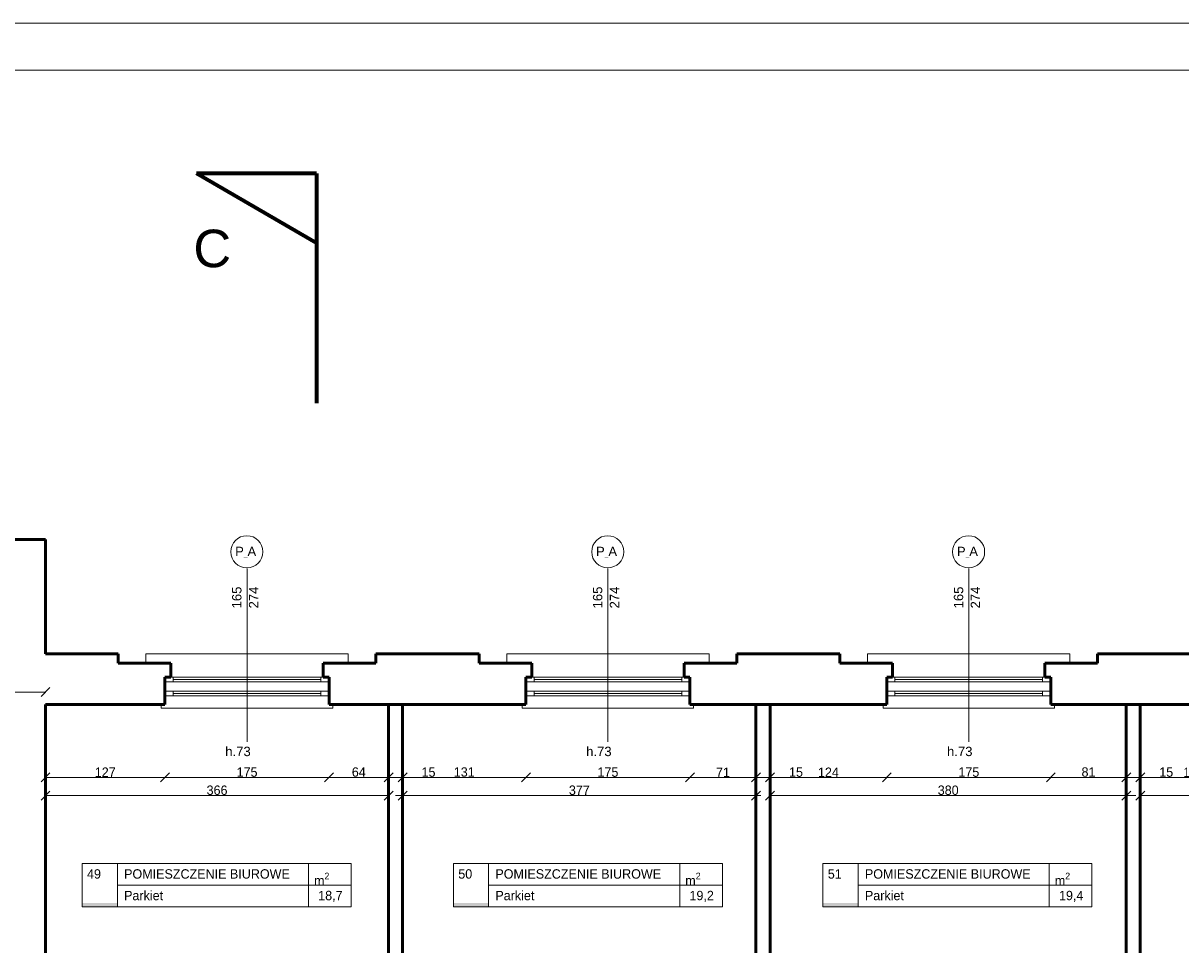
# Model space of a CAD drawing. Header units: inches. Extents: x -21887 to 84279, y -131485 to 67836.
# Tile 217 of 256: x 10942 to 23293, y 58006 to 67836. Entities that reach past the tile are written whole.
import ezdxf

# ---------------------------------------------------------------- set-up
doc = ezdxf.new("R2010")
doc.units = ezdxf.units.IN
doc.header["$MEASUREMENT"] = 0
doc.linetypes.add('Dashed copy', pattern=[200, 100, -100])
doc.layers.get('0').update_dxf_attribs({"lineweight": 13})
doc.layers.get('Defpoints').update_dxf_attribs({"lineweight": 13})
for name, color, linetype, lineweight in [('AI_MURY', 7, 'Continuous', 53), ('AI_WIDOK', 7, 'Continuous', 13), ('Dimensioning', 7, 'Continuous', 13), ('DRZWI', 7, 'Continuous', 13), ('dzialowki', 7, 'Continuous', 53), ('OPISY TABELKI', 7, 'Continuous', 13), ('PODCIAGI', 7, 'Continuous', 13), ('RAMKA', 7, 'Continuous', 13)]:
    doc.layers.add(name, color=color, linetype=linetype, lineweight=lineweight)
doc.styles.add('GENERATED_STYLE_33', font='txt')
doc.styles.add('GENERATED_STYLE_7', font='txt')
doc.styles.add('GENERATED_STYLE_8', font='txt')
doc.styles.add('GENERATED_STYLE_9', font='txt')
doc.styles.add('Style-Courier New', font='txt')
doc.dimstyles.new('Dimstyle_5', dxfattribs={"dimtxt": 100, "dimasz": 95, "dimexe": 0.18, "dimexo": 0, "dimgap": 0.09, "dimtad": 1, "dimtih": 1, "dimtoh": 1, "dimdec": 0, "dimlfac": 0.1, "dimzin": 0, "dimdsep": 46, "dimlunit": 5, "dimtxsty": 'GENERATED_STYLE_7', "dimblk": 'ARROWHEAD_6', "dimcen": 0.09, "dimclrd": 161, "dimclre": 161, "dimclrt": 7, "dimadec": 0, "dimazin": 0, "dimtfac": 1, "dimtdec": 0, "dimtmove": 0, "dimatfit": 3, "dimfxl": 0, "dimtolj": 1, "dimtzin": 0, "dimarcsym": 0})

# ---------------------------------------------------------------- blocks, each defined once
blk = doc.blocks.new('ARROWHEAD_6')
at = {"color": 0, "linetype": 'Continuous'}
for p, q in [((0, 0), (-1, 0)), ((-0.5, -0.5), (0.5, 0.5))]:
    blk.add_line(p, q, dxfattribs=at)
blk = doc.blocks.new('*U1079')
at = {"layer": 'Defpoints', "color": 0, "linetype": 'Continuous'}
for p in [(14841, 59598), (11181, 59181), (14841, 59283)]:
    blk.add_point(p, dxfattribs=at)
at = {"layer": 'Dimensioning', "color": 161, "linetype": 'Continuous', "lineweight": -2}
for p, q in [((11181, 59598), (11181, 59599)), ((11276, 59598), (14746, 59598)), ((14841, 59598), (14841, 59599))]:
    blk.add_line(p, q, dxfattribs=at)
at = {"layer": 'Dimensioning', "color": 161, "linetype": 'Continuous', "lineweight": -2, "xscale": 95, "yscale": 95, "zscale": 95, "rotation": 180}
blk.add_blockref('ARROWHEAD_6', (11181, 59598), dxfattribs=at)
at = {"layer": 'Dimensioning', "color": 161, "linetype": 'Continuous', "lineweight": -2, "xscale": 95, "yscale": 95, "zscale": 95}
blk.add_blockref('ARROWHEAD_6', (14841, 59598), dxfattribs=at)
at = {"layer": 'Dimensioning', "color": 7, "linetype": 'Continuous', "insert": (13011, 59655), "char_height": 100, "attachment_point": 5, "style": 'GENERATED_STYLE_7'}
blk.add_mtext('366', dxfattribs=at)
blk = doc.blocks.new('*D2041')
at = {"layer": 'Defpoints'}
for p in [(13011, 59598), (14841, 59598), (11181, 59181), (14841, 59283)]:
    blk.add_point(p, dxfattribs=at)
at = {"layer": 'Dimensioning', "color": 161, "linetype": 'Continuous'}
blk.add_blockref('*U1079', (0, 0), dxfattribs=at)
blk = doc.blocks.new('*U1080')
at = {"layer": 'Defpoints', "color": 0, "linetype": 'Continuous'}
for p in [(18761, 59598), (14991, 59399), (18761, 59337)]:
    blk.add_point(p, dxfattribs=at)
at = {"layer": 'Dimensioning', "color": 161, "linetype": 'Continuous', "lineweight": -2}
for p, q in [((14991, 59598), (14991, 59599)), ((15086, 59598), (18666, 59598)), ((18761, 59598), (18761, 59599))]:
    blk.add_line(p, q, dxfattribs=at)
at = {"layer": 'Dimensioning', "color": 161, "linetype": 'Continuous', "lineweight": -2, "xscale": 95, "yscale": 95, "zscale": 95, "rotation": 180}
blk.add_blockref('ARROWHEAD_6', (14991, 59598), dxfattribs=at)
at = {"layer": 'Dimensioning', "color": 161, "linetype": 'Continuous', "lineweight": -2, "xscale": 95, "yscale": 95, "zscale": 95}
blk.add_blockref('ARROWHEAD_6', (18761, 59598), dxfattribs=at)
at = {"layer": 'Dimensioning', "color": 7, "linetype": 'Continuous', "insert": (16876, 59655), "char_height": 100, "attachment_point": 5, "style": 'GENERATED_STYLE_7'}
blk.add_mtext('377', dxfattribs=at)
blk = doc.blocks.new('*D2042')
at = {"layer": 'Defpoints'}
for p in [(16876, 59598), (18761, 59598), (14991, 59399), (18761, 59337)]:
    blk.add_point(p, dxfattribs=at)
at = {"layer": 'Dimensioning', "color": 161, "linetype": 'Continuous'}
blk.add_blockref('*U1080', (0, 0), dxfattribs=at)
blk = doc.blocks.new('*U1081')
at = {"layer": 'Defpoints', "color": 0, "linetype": 'Continuous'}
for p in [(22711, 59598), (18911, 59462), (22711, 59410)]:
    blk.add_point(p, dxfattribs=at)
at = {"layer": 'Dimensioning', "color": 161, "linetype": 'Continuous', "lineweight": -2}
for p, q in [((18911, 59598), (18911, 59599)), ((19006, 59598), (22616, 59598)), ((22711, 59598), (22711, 59599))]:
    blk.add_line(p, q, dxfattribs=at)
at = {"layer": 'Dimensioning', "color": 161, "linetype": 'Continuous', "lineweight": -2, "xscale": 95, "yscale": 95, "zscale": 95, "rotation": 180}
blk.add_blockref('ARROWHEAD_6', (18911, 59598), dxfattribs=at)
at = {"layer": 'Dimensioning', "color": 161, "linetype": 'Continuous', "lineweight": -2, "xscale": 95, "yscale": 95, "zscale": 95}
blk.add_blockref('ARROWHEAD_6', (22711, 59598), dxfattribs=at)
at = {"layer": 'Dimensioning', "color": 7, "linetype": 'Continuous', "insert": (20811, 59655), "char_height": 100, "attachment_point": 5, "style": 'GENERATED_STYLE_7'}
blk.add_mtext('380', dxfattribs=at)
blk = doc.blocks.new('*D2043')
at = {"layer": 'Defpoints'}
for p in [(20811, 59598), (22711, 59598), (18911, 59462), (22711, 59410)]:
    blk.add_point(p, dxfattribs=at)
at = {"layer": 'Dimensioning', "color": 161, "linetype": 'Continuous'}
blk.add_blockref('*U1081', (0, 0), dxfattribs=at)
blk = doc.blocks.new('*U1082')
at = {"layer": 'Defpoints', "color": 0, "linetype": 'Continuous'}
for p in [(26631, 59598), (22861, 59431), (26631, 59400)]:
    blk.add_point(p, dxfattribs=at)
at = {"layer": 'Dimensioning', "color": 161, "linetype": 'Continuous', "lineweight": -2}
for p, q in [((22861, 59598), (22861, 59599)), ((22956, 59598), (26536, 59598)), ((26631, 59598), (26631, 59599))]:
    blk.add_line(p, q, dxfattribs=at)
at = {"layer": 'Dimensioning', "color": 161, "linetype": 'Continuous', "lineweight": -2, "xscale": 95, "yscale": 95, "zscale": 95, "rotation": 180}
blk.add_blockref('ARROWHEAD_6', (22861, 59598), dxfattribs=at)
at = {"layer": 'Dimensioning', "color": 161, "linetype": 'Continuous', "lineweight": -2, "xscale": 95, "yscale": 95, "zscale": 95}
blk.add_blockref('ARROWHEAD_6', (26631, 59598), dxfattribs=at)
at = {"layer": 'Dimensioning', "color": 7, "linetype": 'Continuous', "insert": (24746, 59655), "char_height": 100, "attachment_point": 5, "style": 'GENERATED_STYLE_7'}
blk.add_mtext('377', dxfattribs=at)
blk = doc.blocks.new('*D2044')
at = {"layer": 'Defpoints'}
for p in [(24746, 59598), (26631, 59598), (22861, 59431), (26631, 59400)]:
    blk.add_point(p, dxfattribs=at)
at = {"layer": 'Dimensioning', "color": 161, "linetype": 'Continuous'}
blk.add_blockref('*U1082', (0, 0), dxfattribs=at)
blk = doc.blocks.new('*U1364')
at = {"layer": 'Defpoints', "color": 0, "linetype": 'Continuous'}
for p in [(10341, 61481), (11181, 61111), (11181, 60702)]:
    blk.add_point(p, dxfattribs=at)
at = {"layer": 'Dimensioning', "color": 161, "linetype": 'Continuous', "lineweight": -2}
for p, q in [((10341, 60703), (10341, 60702)), ((10436, 60702), (11086, 60702)), ((11181, 60703), (11181, 60702))]:
    blk.add_line(p, q, dxfattribs=at)
at = {"layer": 'Dimensioning', "color": 161, "linetype": 'Continuous', "lineweight": -2, "xscale": 95, "yscale": 95, "zscale": 95, "rotation": 180}
blk.add_blockref('ARROWHEAD_6', (10341, 60702), dxfattribs=at)
at = {"layer": 'Dimensioning', "color": 161, "linetype": 'Continuous', "lineweight": -2, "xscale": 95, "yscale": 95, "zscale": 95}
blk.add_blockref('ARROWHEAD_6', (11181, 60702), dxfattribs=at)
at = {"layer": 'Dimensioning', "color": 7, "linetype": 'Continuous', "insert": (10761, 60759), "char_height": 100, "attachment_point": 5, "style": 'GENERATED_STYLE_7'}
blk.add_mtext('84', dxfattribs=at)
blk = doc.blocks.new('*D2544')
at = {"layer": 'Defpoints'}
for p in [(10341, 61481), (11181, 61111), (10761, 60702), (11181, 60702)]:
    blk.add_point(p, dxfattribs=at)
at = {"layer": 'Dimensioning', "color": 161, "linetype": 'Continuous'}
blk.add_blockref('*U1364', (0, 0), dxfattribs=at)
blk = doc.blocks.new('*U1689')
at = {"layer": 'Defpoints', "color": 0, "linetype": 'Continuous'}
for p in [(12456, 60746), (11181, 60242), (12456, 59792)]:
    blk.add_point(p, dxfattribs=at)
at = {"layer": 'Dimensioning', "color": 161, "linetype": 'Continuous', "lineweight": -2}
for p, q in [((11181, 59793), (11181, 59792)), ((11276, 59792), (12361, 59792)), ((12456, 59793), (12456, 59792))]:
    blk.add_line(p, q, dxfattribs=at)
at = {"layer": 'Dimensioning', "color": 161, "linetype": 'Continuous', "lineweight": -2, "xscale": 95, "yscale": 95, "zscale": 95, "rotation": 180}
blk.add_blockref('ARROWHEAD_6', (11181, 59792), dxfattribs=at)
at = {"layer": 'Dimensioning', "color": 161, "linetype": 'Continuous', "lineweight": -2, "xscale": 95, "yscale": 95, "zscale": 95}
blk.add_blockref('ARROWHEAD_6', (12456, 59792), dxfattribs=at)
at = {"layer": 'Dimensioning', "color": 7, "linetype": 'Continuous', "insert": (11818, 59848), "char_height": 100, "attachment_point": 5, "style": 'GENERATED_STYLE_7'}
blk.add_mtext('127', dxfattribs=at)
blk = doc.blocks.new('*D3367')
at = {"layer": 'Defpoints'}
for p in [(12456, 60746), (11181, 60242), (11818, 59792), (12456, 59792)]:
    blk.add_point(p, dxfattribs=at)
at = {"layer": 'Dimensioning', "color": 161, "linetype": 'Continuous'}
blk.add_blockref('*U1689', (0, 0), dxfattribs=at)
blk = doc.blocks.new('*U1690')
at = {"layer": 'Defpoints', "color": 0, "linetype": 'Continuous'}
for p in [(12456, 60746), (14206, 60736), (14206, 59792)]:
    blk.add_point(p, dxfattribs=at)
at = {"layer": 'Dimensioning', "color": 161, "linetype": 'Continuous', "lineweight": -2}
for p, q in [((12456, 59793), (12456, 59792)), ((12551, 59792), (14111, 59792)), ((14206, 59793), (14206, 59792))]:
    blk.add_line(p, q, dxfattribs=at)
at = {"layer": 'Dimensioning', "color": 161, "linetype": 'Continuous', "lineweight": -2, "xscale": 95, "yscale": 95, "zscale": 95, "rotation": 180}
blk.add_blockref('ARROWHEAD_6', (12456, 59792), dxfattribs=at)
at = {"layer": 'Dimensioning', "color": 161, "linetype": 'Continuous', "lineweight": -2, "xscale": 95, "yscale": 95, "zscale": 95}
blk.add_blockref('ARROWHEAD_6', (14206, 59792), dxfattribs=at)
at = {"layer": 'Dimensioning', "color": 7, "linetype": 'Continuous', "insert": (13331, 59848), "char_height": 100, "attachment_point": 5, "style": 'GENERATED_STYLE_7'}
blk.add_mtext('175', dxfattribs=at)
blk = doc.blocks.new('*D3368')
at = {"layer": 'Defpoints'}
for p in [(12456, 60746), (14206, 60736), (13331, 59792), (14206, 59792)]:
    blk.add_point(p, dxfattribs=at)
at = {"layer": 'Dimensioning', "color": 161, "linetype": 'Continuous'}
blk.add_blockref('*U1690', (0, 0), dxfattribs=at)
blk = doc.blocks.new('*U1691')
at = {"layer": 'Defpoints', "color": 0, "linetype": 'Continuous'}
for p in [(14206, 60736), (14841, 60571), (14841, 59792)]:
    blk.add_point(p, dxfattribs=at)
at = {"layer": 'Dimensioning', "color": 161, "linetype": 'Continuous', "lineweight": -2}
for p, q in [((14206, 59793), (14206, 59792)), ((14301, 59792), (14746, 59792)), ((14841, 59793), (14841, 59792))]:
    blk.add_line(p, q, dxfattribs=at)
at = {"layer": 'Dimensioning', "color": 161, "linetype": 'Continuous', "lineweight": -2, "xscale": 95, "yscale": 95, "zscale": 95, "rotation": 180}
blk.add_blockref('ARROWHEAD_6', (14206, 59792), dxfattribs=at)
at = {"layer": 'Dimensioning', "color": 161, "linetype": 'Continuous', "lineweight": -2, "xscale": 95, "yscale": 95, "zscale": 95}
blk.add_blockref('ARROWHEAD_6', (14841, 59792), dxfattribs=at)
at = {"layer": 'Dimensioning', "color": 7, "linetype": 'Continuous', "insert": (14523, 59849), "char_height": 100, "attachment_point": 5, "style": 'GENERATED_STYLE_7'}
blk.add_mtext('64', dxfattribs=at)
blk = doc.blocks.new('*D3369')
at = {"layer": 'Defpoints'}
for p in [(14206, 60736), (14841, 60571), (14523, 59792), (14841, 59792)]:
    blk.add_point(p, dxfattribs=at)
at = {"layer": 'Dimensioning', "color": 161, "linetype": 'Continuous'}
blk.add_blockref('*U1691', (0, 0), dxfattribs=at)
blk = doc.blocks.new('*U1692')
at = {"layer": 'Defpoints', "color": 0, "linetype": 'Continuous'}
for p in [(14841, 60571), (14991, 60571), (14991, 59792)]:
    blk.add_point(p, dxfattribs=at)
at = {"layer": 'Dimensioning', "color": 161, "linetype": 'Continuous', "lineweight": -2}
for p, q in [((14746, 59792), (14651, 59792)), ((14841, 59793), (14841, 59792)), ((14841, 59792), (14991, 59792)), ((14991, 59793), (14991, 59792)), ((15086, 59792), (15354, 59792))]:
    blk.add_line(p, q, dxfattribs=at)
at = {"layer": 'Dimensioning', "color": 161, "linetype": 'Continuous', "lineweight": -2, "xscale": 95, "yscale": 95, "zscale": 95}
blk.add_blockref('ARROWHEAD_6', (14841, 59792), dxfattribs=at)
at = {"layer": 'Dimensioning', "color": 161, "linetype": 'Continuous', "lineweight": -2, "xscale": 95, "yscale": 95, "zscale": 95, "rotation": 180}
blk.add_blockref('ARROWHEAD_6', (14991, 59792), dxfattribs=at)
at = {"layer": 'Dimensioning', "color": 7, "linetype": 'Continuous', "insert": (15267, 59848), "char_height": 100, "attachment_point": 5, "style": 'GENERATED_STYLE_7'}
blk.add_mtext('15', dxfattribs=at)
blk = doc.blocks.new('*D3370')
at = {"layer": 'Defpoints'}
for p in [(14841, 60571), (14991, 60571), (14991, 59792), (15267, 59792)]:
    blk.add_point(p, dxfattribs=at)
at = {"layer": 'Dimensioning', "color": 161, "linetype": 'Continuous'}
blk.add_blockref('*U1692', (0, 0), dxfattribs=at)
blk = doc.blocks.new('*U1693')
at = {"layer": 'Defpoints', "color": 0, "linetype": 'Continuous'}
for p in [(14991, 60571), (16306, 60595), (16306, 59792)]:
    blk.add_point(p, dxfattribs=at)
at = {"layer": 'Dimensioning', "color": 161, "linetype": 'Continuous', "lineweight": -2}
for p, q in [((14991, 59793), (14991, 59792)), ((15086, 59792), (16211, 59792)), ((16306, 59793), (16306, 59792))]:
    blk.add_line(p, q, dxfattribs=at)
at = {"layer": 'Dimensioning', "color": 161, "linetype": 'Continuous', "lineweight": -2, "xscale": 95, "yscale": 95, "zscale": 95, "rotation": 180}
blk.add_blockref('ARROWHEAD_6', (14991, 59792), dxfattribs=at)
at = {"layer": 'Dimensioning', "color": 161, "linetype": 'Continuous', "lineweight": -2, "xscale": 95, "yscale": 95, "zscale": 95}
blk.add_blockref('ARROWHEAD_6', (16306, 59792), dxfattribs=at)
at = {"layer": 'Dimensioning', "color": 7, "linetype": 'Continuous', "insert": (15648, 59849), "char_height": 100, "attachment_point": 5, "style": 'GENERATED_STYLE_7'}
blk.add_mtext('131', dxfattribs=at)
blk = doc.blocks.new('*D3371')
at = {"layer": 'Defpoints'}
for p in [(14991, 60571), (16306, 60595), (15648, 59792), (16306, 59792)]:
    blk.add_point(p, dxfattribs=at)
at = {"layer": 'Dimensioning', "color": 161, "linetype": 'Continuous'}
blk.add_blockref('*U1693', (0, 0), dxfattribs=at)
blk = doc.blocks.new('*U1694')
at = {"layer": 'Defpoints', "color": 0, "linetype": 'Continuous'}
for p in [(16306, 60595), (18056, 60610), (18056, 59792)]:
    blk.add_point(p, dxfattribs=at)
at = {"layer": 'Dimensioning', "color": 161, "linetype": 'Continuous', "lineweight": -2}
for p, q in [((16306, 59793), (16306, 59792)), ((16401, 59792), (17961, 59792)), ((18056, 59793), (18056, 59792))]:
    blk.add_line(p, q, dxfattribs=at)
at = {"layer": 'Dimensioning', "color": 161, "linetype": 'Continuous', "lineweight": -2, "xscale": 95, "yscale": 95, "zscale": 95, "rotation": 180}
blk.add_blockref('ARROWHEAD_6', (16306, 59792), dxfattribs=at)
at = {"layer": 'Dimensioning', "color": 161, "linetype": 'Continuous', "lineweight": -2, "xscale": 95, "yscale": 95, "zscale": 95}
blk.add_blockref('ARROWHEAD_6', (18056, 59792), dxfattribs=at)
at = {"layer": 'Dimensioning', "color": 7, "linetype": 'Continuous', "insert": (17181, 59848), "char_height": 100, "attachment_point": 5, "style": 'GENERATED_STYLE_7'}
blk.add_mtext('175', dxfattribs=at)
blk = doc.blocks.new('*D3372')
at = {"layer": 'Defpoints'}
for p in [(16306, 60595), (18056, 60610), (17181, 59792), (18056, 59792)]:
    blk.add_point(p, dxfattribs=at)
at = {"layer": 'Dimensioning', "color": 161, "linetype": 'Continuous'}
blk.add_blockref('*U1694', (0, 0), dxfattribs=at)
blk = doc.blocks.new('*U1695')
at = {"layer": 'Defpoints', "color": 0, "linetype": 'Continuous'}
for p in [(18056, 60610), (18761, 60571), (18761, 59792)]:
    blk.add_point(p, dxfattribs=at)
at = {"layer": 'Dimensioning', "color": 161, "linetype": 'Continuous', "lineweight": -2}
for p, q in [((18056, 59793), (18056, 59792)), ((18151, 59792), (18666, 59792)), ((18761, 59793), (18761, 59792))]:
    blk.add_line(p, q, dxfattribs=at)
at = {"layer": 'Dimensioning', "color": 161, "linetype": 'Continuous', "lineweight": -2, "xscale": 95, "yscale": 95, "zscale": 95, "rotation": 180}
blk.add_blockref('ARROWHEAD_6', (18056, 59792), dxfattribs=at)
at = {"layer": 'Dimensioning', "color": 161, "linetype": 'Continuous', "lineweight": -2, "xscale": 95, "yscale": 95, "zscale": 95}
blk.add_blockref('ARROWHEAD_6', (18761, 59792), dxfattribs=at)
at = {"layer": 'Dimensioning', "color": 7, "linetype": 'Continuous', "insert": (18408, 59847), "char_height": 100, "attachment_point": 5, "style": 'GENERATED_STYLE_7'}
blk.add_mtext('71', dxfattribs=at)
blk = doc.blocks.new('*D3373')
at = {"layer": 'Defpoints'}
for p in [(18056, 60610), (18761, 60571), (18408, 59792), (18761, 59792)]:
    blk.add_point(p, dxfattribs=at)
at = {"layer": 'Dimensioning', "color": 161, "linetype": 'Continuous'}
blk.add_blockref('*U1695', (0, 0), dxfattribs=at)
blk = doc.blocks.new('*U1696')
at = {"layer": 'Defpoints', "color": 0, "linetype": 'Continuous'}
for p in [(18761, 60571), (18911, 60571), (18911, 59792)]:
    blk.add_point(p, dxfattribs=at)
at = {"layer": 'Dimensioning', "color": 161, "linetype": 'Continuous', "lineweight": -2}
for p, q in [((18666, 59792), (18571, 59792)), ((18761, 59793), (18761, 59792)), ((18761, 59792), (18911, 59792)), ((18911, 59793), (18911, 59792)), ((19006, 59792), (19274, 59792))]:
    blk.add_line(p, q, dxfattribs=at)
at = {"layer": 'Dimensioning', "color": 161, "linetype": 'Continuous', "lineweight": -2, "xscale": 95, "yscale": 95, "zscale": 95}
blk.add_blockref('ARROWHEAD_6', (18761, 59792), dxfattribs=at)
at = {"layer": 'Dimensioning', "color": 161, "linetype": 'Continuous', "lineweight": -2, "xscale": 95, "yscale": 95, "zscale": 95, "rotation": 180}
blk.add_blockref('ARROWHEAD_6', (18911, 59792), dxfattribs=at)
at = {"layer": 'Dimensioning', "color": 7, "linetype": 'Continuous', "insert": (19187, 59848), "char_height": 100, "attachment_point": 5, "style": 'GENERATED_STYLE_7'}
blk.add_mtext('15', dxfattribs=at)
blk = doc.blocks.new('*D3374')
at = {"layer": 'Defpoints'}
for p in [(18761, 60571), (18911, 60571), (18911, 59792), (19187, 59792)]:
    blk.add_point(p, dxfattribs=at)
at = {"layer": 'Dimensioning', "color": 161, "linetype": 'Continuous'}
blk.add_blockref('*U1696', (0, 0), dxfattribs=at)
blk = doc.blocks.new('*U1697')
at = {"layer": 'Defpoints', "color": 0, "linetype": 'Continuous'}
for p in [(18911, 60571), (20156, 60625), (20156, 59792)]:
    blk.add_point(p, dxfattribs=at)
at = {"layer": 'Dimensioning', "color": 161, "linetype": 'Continuous', "lineweight": -2}
for p, q in [((18911, 59793), (18911, 59792)), ((19006, 59792), (20061, 59792)), ((20156, 59793), (20156, 59792))]:
    blk.add_line(p, q, dxfattribs=at)
at = {"layer": 'Dimensioning', "color": 161, "linetype": 'Continuous', "lineweight": -2, "xscale": 95, "yscale": 95, "zscale": 95, "rotation": 180}
blk.add_blockref('ARROWHEAD_6', (18911, 59792), dxfattribs=at)
at = {"layer": 'Dimensioning', "color": 161, "linetype": 'Continuous', "lineweight": -2, "xscale": 95, "yscale": 95, "zscale": 95}
blk.add_blockref('ARROWHEAD_6', (20156, 59792), dxfattribs=at)
at = {"layer": 'Dimensioning', "color": 7, "linetype": 'Continuous', "insert": (19533, 59847), "char_height": 100, "attachment_point": 5, "style": 'GENERATED_STYLE_7'}
blk.add_mtext('124', dxfattribs=at)
blk = doc.blocks.new('*D3375')
at = {"layer": 'Defpoints'}
for p in [(18911, 60571), (20156, 60625), (19533, 59792), (20156, 59792)]:
    blk.add_point(p, dxfattribs=at)
at = {"layer": 'Dimensioning', "color": 161, "linetype": 'Continuous'}
blk.add_blockref('*U1697', (0, 0), dxfattribs=at)
blk = doc.blocks.new('*U1698')
at = {"layer": 'Defpoints', "color": 0, "linetype": 'Continuous'}
for p in [(20156, 60625), (21906, 60630), (21906, 59792)]:
    blk.add_point(p, dxfattribs=at)
at = {"layer": 'Dimensioning', "color": 161, "linetype": 'Continuous', "lineweight": -2}
for p, q in [((20156, 59793), (20156, 59792)), ((20251, 59792), (21811, 59792)), ((21906, 59793), (21906, 59792))]:
    blk.add_line(p, q, dxfattribs=at)
at = {"layer": 'Dimensioning', "color": 161, "linetype": 'Continuous', "lineweight": -2, "xscale": 95, "yscale": 95, "zscale": 95, "rotation": 180}
blk.add_blockref('ARROWHEAD_6', (20156, 59792), dxfattribs=at)
at = {"layer": 'Dimensioning', "color": 161, "linetype": 'Continuous', "lineweight": -2, "xscale": 95, "yscale": 95, "zscale": 95}
blk.add_blockref('ARROWHEAD_6', (21906, 59792), dxfattribs=at)
at = {"layer": 'Dimensioning', "color": 7, "linetype": 'Continuous', "insert": (21031, 59848), "char_height": 100, "attachment_point": 5, "style": 'GENERATED_STYLE_7'}
blk.add_mtext('175', dxfattribs=at)
blk = doc.blocks.new('*D3376')
at = {"layer": 'Defpoints'}
for p in [(20156, 60625), (21906, 60630), (21031, 59792), (21906, 59792)]:
    blk.add_point(p, dxfattribs=at)
at = {"layer": 'Dimensioning', "color": 161, "linetype": 'Continuous'}
blk.add_blockref('*U1698', (0, 0), dxfattribs=at)
blk = doc.blocks.new('*U1699')
at = {"layer": 'Defpoints', "color": 0, "linetype": 'Continuous'}
for p in [(21906, 60630), (22711, 60571), (22711, 59792)]:
    blk.add_point(p, dxfattribs=at)
at = {"layer": 'Dimensioning', "color": 161, "linetype": 'Continuous', "lineweight": -2}
for p, q in [((21906, 59793), (21906, 59792)), ((22001, 59792), (22616, 59792)), ((22711, 59793), (22711, 59792))]:
    blk.add_line(p, q, dxfattribs=at)
at = {"layer": 'Dimensioning', "color": 161, "linetype": 'Continuous', "lineweight": -2, "xscale": 95, "yscale": 95, "zscale": 95, "rotation": 180}
blk.add_blockref('ARROWHEAD_6', (21906, 59792), dxfattribs=at)
at = {"layer": 'Dimensioning', "color": 161, "linetype": 'Continuous', "lineweight": -2, "xscale": 95, "yscale": 95, "zscale": 95}
blk.add_blockref('ARROWHEAD_6', (22711, 59792), dxfattribs=at)
at = {"layer": 'Dimensioning', "color": 7, "linetype": 'Continuous', "insert": (22308, 59849), "char_height": 100, "attachment_point": 5, "style": 'GENERATED_STYLE_7'}
blk.add_mtext('81', dxfattribs=at)
blk = doc.blocks.new('*D3377')
at = {"layer": 'Defpoints'}
for p in [(21906, 60630), (22711, 60571), (22308, 59792), (22711, 59792)]:
    blk.add_point(p, dxfattribs=at)
at = {"layer": 'Dimensioning', "color": 161, "linetype": 'Continuous'}
blk.add_blockref('*U1699', (0, 0), dxfattribs=at)
blk = doc.blocks.new('*U1700')
at = {"layer": 'Defpoints', "color": 0, "linetype": 'Continuous'}
for p in [(22711, 60571), (22861, 60571), (22861, 59792)]:
    blk.add_point(p, dxfattribs=at)
at = {"layer": 'Dimensioning', "color": 161, "linetype": 'Continuous', "lineweight": -2}
for p, q in [((22616, 59792), (22521, 59792)), ((22711, 59793), (22711, 59792)), ((22711, 59792), (22861, 59792)), ((22861, 59793), (22861, 59792)), ((22956, 59792), (23224, 59792))]:
    blk.add_line(p, q, dxfattribs=at)
at = {"layer": 'Dimensioning', "color": 161, "linetype": 'Continuous', "lineweight": -2, "xscale": 95, "yscale": 95, "zscale": 95}
blk.add_blockref('ARROWHEAD_6', (22711, 59792), dxfattribs=at)
at = {"layer": 'Dimensioning', "color": 161, "linetype": 'Continuous', "lineweight": -2, "xscale": 95, "yscale": 95, "zscale": 95, "rotation": 180}
blk.add_blockref('ARROWHEAD_6', (22861, 59792), dxfattribs=at)
at = {"layer": 'Dimensioning', "color": 7, "linetype": 'Continuous', "insert": (23137, 59848), "char_height": 100, "attachment_point": 5, "style": 'GENERATED_STYLE_7'}
blk.add_mtext('15', dxfattribs=at)
blk = doc.blocks.new('*D3378')
at = {"layer": 'Defpoints'}
for p in [(22711, 60571), (22861, 60571), (22861, 59792), (23137, 59792)]:
    blk.add_point(p, dxfattribs=at)
at = {"layer": 'Dimensioning', "color": 161, "linetype": 'Continuous'}
blk.add_blockref('*U1700', (0, 0), dxfattribs=at)
blk = doc.blocks.new('*U1701')
at = {"layer": 'Defpoints', "color": 0, "linetype": 'Continuous'}
for p in [(22861, 60571), (24006, 60600), (24006, 59792)]:
    blk.add_point(p, dxfattribs=at)
at = {"layer": 'Dimensioning', "color": 161, "linetype": 'Continuous', "lineweight": -2}
for p, q in [((22861, 59793), (22861, 59792)), ((22956, 59792), (23911, 59792)), ((24006, 59793), (24006, 59792))]:
    blk.add_line(p, q, dxfattribs=at)
at = {"layer": 'Dimensioning', "color": 161, "linetype": 'Continuous', "lineweight": -2, "xscale": 95, "yscale": 95, "zscale": 95, "rotation": 180}
blk.add_blockref('ARROWHEAD_6', (22861, 59792), dxfattribs=at)
at = {"layer": 'Dimensioning', "color": 161, "linetype": 'Continuous', "lineweight": -2, "xscale": 95, "yscale": 95, "zscale": 95}
blk.add_blockref('ARROWHEAD_6', (24006, 59792), dxfattribs=at)
at = {"layer": 'Dimensioning', "color": 7, "linetype": 'Continuous', "insert": (23433, 59847), "char_height": 100, "attachment_point": 5, "style": 'GENERATED_STYLE_7'}
blk.add_mtext('114', dxfattribs=at)
blk = doc.blocks.new('*D3379')
at = {"layer": 'Defpoints'}
for p in [(22861, 60571), (24006, 60600), (23433, 59792), (24006, 59792)]:
    blk.add_point(p, dxfattribs=at)
at = {"layer": 'Dimensioning', "color": 161, "linetype": 'Continuous'}
blk.add_blockref('*U1701', (0, 0), dxfattribs=at)

msp = doc.modelspace()

# ---------------------------------------------------------------- hatches: boundary and pattern name
at = {"layer": 'OPISY TABELKI', "extrusion": (0, 0, -1)}
for points in [[(-11947.4, 58411.4), (-11947.4, 58453.6), (-11570.9, 58453.6), (-11570.9, 58411.4)], [(-15908.2, 58411.4), (-15908.2, 58453.6), (-15531.7, 58453.6), (-15531.7, 58411.4)], [(-19850.6, 58411.4), (-19850.6, 58453.6), (-19474.1, 58453.6), (-19474.1, 58411.4)]]:
    msp.add_hatch(color=7, dxfattribs=at).paths.add_polyline_path(points, flags=16)

# ---------------------------------------------------------------- linework, layer by layer
at = {"layer": 'AI_MURY', "color": 7, "linetype": 'Continuous'}
for p, q in [((9180.5, 62330.7), (11180.5, 62330.7)), ((11180.5, 61110.7), (11180.5, 62330.7)), ((11180.5, 61110.7), (11955.5, 61110.7)), ((11955.5, 61110.7), (11955.5, 61010.7)), ((14705.5, 61110.7), (14705.5, 61010.7)), ((14705.5, 61110.7), (15805.5, 61110.7)), ((15805.5, 61110.7), (15805.5, 61010.7)), ((18555.5, 61110.7), (18555.5, 61010.7)), ((18555.5, 61110.7), (19655.5, 61110.7)), ((19655.5, 61110.7), (19655.5, 61010.7)), ((22405.5, 61110.7), (22405.5, 61010.7)), ((22405.5, 61110.7), (23505.5, 61110.7)), ((12518, 61010.7), (11955.5, 61010.7)), ((12518, 60860.7), (12518, 61010.7)), ((14705.5, 61010.7), (14143, 61010.7)), ((14143, 60860.7), (14143, 61010.7)), ((16368, 61010.7), (15805.5, 61010.7)), ((16368, 60860.7), (16368, 61010.7)), ((17993, 60860.7), (17993, 61010.7)), ((18555.5, 61010.7), (17993, 61010.7)), ((20218, 61010.7), (19655.5, 61010.7)), ((20218, 60860.7), (20218, 61010.7)), ((21843, 60860.7), (21843, 61010.7)), ((22405.5, 61010.7), (21843, 61010.7)), ((12455.5, 60570.7), (12455.5, 60860.7)), ((12518, 60860.7), (12455.5, 60860.7)), ((14143, 60860.7), (14205.5, 60860.7)), ((14205.5, 60570.7), (14205.5, 60860.7)), ((16305.5, 60570.7), (16305.5, 60860.7)), ((16368, 60860.7), (16305.5, 60860.7)), ((17993, 60860.7), (18055.5, 60860.7)), ((18055.5, 60570.7), (18055.5, 60860.7)), ((20155.5, 60570.7), (20155.5, 60860.7)), ((20218, 60860.7), (20155.5, 60860.7)), ((21843, 60860.7), (21905.5, 60860.7)), ((21905.5, 60570.7), (21905.5, 60860.7)), ((11180.5, 55470.7), (11180.5, 60570.7)), ((12455.5, 60570.7), (11180.5, 60570.7)), ((16305.5, 60570.7), (14205.5, 60570.7)), ((20155.5, 60570.7), (18055.5, 60570.7)), ((24005.5, 60570.7), (21905.5, 60570.7))]:
    msp.add_line(p, q, dxfattribs=at)
at = {"layer": 'AI_WIDOK', "color": 12, "lineweight": 70}
for p, q in [((14073.6, 66231.5), (12791.3, 66231.5)), ((14073.6, 65491.2), (12791.3, 66231.5)), ((14073.6, 66231.5), (14073.6, 63784))]:
    msp.add_line(p, q, dxfattribs=at)
at = {"layer": 'DRZWI', "color": 220, "linetype": 'Continuous'}
for p, q in [((13330.5, 62021.1), (13330.5, 60170.3)), ((17180.5, 62021.1), (17180.5, 60170.3)), ((21030.5, 62021.1), (21030.5, 60170.3)), ((12543, 60810.7), (12455.5, 60810.7)), ((12543, 60860.7), (12518, 60860.7)), ((12543, 60810.7), (12543, 60860.7)), ((14118, 60860.7), (12543, 60860.7)), ((14118, 60835.7), (12543, 60835.7)), ((14118, 60810.7), (12543, 60810.7)), ((14118, 60810.7), (14118, 60860.7)), ((14118, 60860.7), (14143, 60860.7)), ((14118, 60810.7), (14205.5, 60810.7)), ((16393, 60810.7), (16305.5, 60810.7)), ((16393, 60860.7), (16368, 60860.7)), ((16393, 60810.7), (16393, 60860.7)), ((17968, 60860.7), (16393, 60860.7)), ((17968, 60835.7), (16393, 60835.7)), ((17968, 60810.7), (16393, 60810.7)), ((17968, 60810.7), (17968, 60860.7)), ((17968, 60860.7), (17993, 60860.7)), ((17968, 60810.7), (18055.5, 60810.7)), ((20243, 60810.7), (20155.5, 60810.7)), ((20243, 60860.7), (20218, 60860.7)), ((20243, 60810.7), (20243, 60860.7)), ((21818, 60860.7), (20243, 60860.7)), ((21818, 60835.7), (20243, 60835.7)), ((21818, 60810.7), (20243, 60810.7)), ((21818, 60810.7), (21818, 60860.7)), ((21818, 60860.7), (21843, 60860.7)), ((21818, 60810.7), (21905.5, 60810.7)), ((12543, 60710.7), (12455.5, 60710.7)), ((12543, 60660.7), (12455.5, 60660.7)), ((12543, 60660.7), (12543, 60710.7)), ((14118, 60710.7), (12543, 60710.7)), ((14118, 60685.7), (12543, 60685.7)), ((14118, 60660.7), (12543, 60660.7)), ((14118, 60710.7), (14205.5, 60710.7)), ((14118, 60660.7), (14118, 60710.7)), ((14118, 60660.7), (14205.5, 60660.7)), ((16393, 60710.7), (16305.5, 60710.7)), ((16393, 60660.7), (16305.5, 60660.7)), ((16393, 60660.7), (16393, 60710.7)), ((17968, 60710.7), (16393, 60710.7)), ((17968, 60685.7), (16393, 60685.7)), ((17968, 60660.7), (16393, 60660.7)), ((17968, 60710.7), (18055.5, 60710.7)), ((17968, 60660.7), (17968, 60710.7)), ((17968, 60660.7), (18055.5, 60660.7)), ((20243, 60710.7), (20155.5, 60710.7)), ((20243, 60660.7), (20155.5, 60660.7)), ((20243, 60660.7), (20243, 60710.7)), ((21818, 60710.7), (20243, 60710.7)), ((21818, 60685.7), (20243, 60685.7)), ((21818, 60660.7), (20243, 60660.7)), ((21818, 60710.7), (21905.5, 60710.7)), ((21818, 60660.7), (21818, 60710.7)), ((21818, 60660.7), (21905.5, 60660.7))]:
    msp.add_line(p, q, dxfattribs=at)
at = {"layer": 'DRZWI', "color": 251, "linetype": 'Continuous'}
for p, q in [((14409.4, 61110.7), (12251.6, 61110.7)), ((12251.6, 61110.7), (12251.6, 61010.7)), ((14409.4, 61110.7), (14409.4, 61010.7)), ((18259.4, 61110.7), (16101.6, 61110.7)), ((16101.6, 61110.7), (16101.6, 61010.7)), ((18259.4, 61110.7), (18259.4, 61010.7)), ((22109.4, 61110.7), (19951.6, 61110.7)), ((19951.6, 61110.7), (19951.6, 61010.7)), ((22109.4, 61110.7), (22109.4, 61010.7)), ((12415.5, 60570.7), (12415.5, 60530.7)), ((14245.5, 60530.7), (12415.5, 60530.7)), ((14245.5, 60570.7), (14245.5, 60530.7)), ((16265.5, 60570.7), (16265.5, 60530.7)), ((18095.5, 60530.7), (16265.5, 60530.7)), ((18095.5, 60570.7), (18095.5, 60530.7)), ((20115.5, 60570.7), (20115.5, 60530.7)), ((21945.5, 60530.7), (20115.5, 60530.7)), ((21945.5, 60570.7), (21945.5, 60530.7))]:
    msp.add_line(p, q, dxfattribs=at)
at = {"layer": 'DRZWI', "color": 220, "linetype": 'Continuous'}
for centre in [(13328.8, 62198.6), (17178.8, 62198.6), (21028.8, 62198.6)]:
    msp.add_circle(centre, 171.3, dxfattribs=at)
at = {"layer": 'dzialowki', "color": 12, "linetype": 'Continuous'}
for p, q in [((14840.5, 60570.7), (14840.5, 57390.7)), ((14990.5, 60570.7), (14990.5, 57390.7)), ((18760.5, 60570.7), (18760.5, 57390.7)), ((18910.5, 60570.7), (18910.5, 57390.7)), ((22710.5, 60570.7), (22710.5, 57390.7)), ((22860.5, 60570.7), (22860.5, 57390.7))]:
    msp.add_line(p, q, dxfattribs=at)
at = {"layer": 'OPISY TABELKI', "color": 7, "linetype": 'Continuous'}
for p, q in [((11570.9, 58872.2), (14440.7, 58872.2)), ((11570.9, 58872.2), (11570.9, 58411.4)), ((11947.4, 58872.2), (11947.4, 58411.4)), ((13986.7, 58872.2), (13986.7, 58411.4)), ((14440.7, 58872.2), (14440.7, 58411.4)), ((15531.7, 58872.2), (18401.5, 58872.2)), ((15531.7, 58872.2), (15531.7, 58411.4)), ((15908.2, 58872.2), (15908.2, 58411.4)), ((17947.5, 58872.2), (17947.5, 58411.4)), ((18401.5, 58872.2), (18401.5, 58411.4)), ((19474.1, 58872.2), (22343.9, 58872.2)), ((19474.1, 58872.2), (19474.1, 58411.4)), ((19850.6, 58872.2), (19850.6, 58411.4)), ((21889.9, 58872.2), (21889.9, 58411.4)), ((22343.9, 58872.2), (22343.9, 58411.4)), ((11947.4, 58641.8), (14440.7, 58641.8)), ((15908.2, 58641.8), (18401.5, 58641.8)), ((19850.6, 58641.8), (22343.9, 58641.8)), ((11570.9, 58411.4), (14440.7, 58411.4)), ((15531.7, 58411.4), (18401.5, 58411.4)), ((19474.1, 58411.4), (22343.9, 58411.4))]:
    msp.add_line(p, q, dxfattribs=at)
at = {"layer": 'PODCIAGI', "color": 9, "linetype": 'Dashed copy'}
for p, q in [((12313.5, 59792.4), (41247.6, 59792.4)), ((12313.5, 59598.3), (41247.6, 59598.3))]:
    msp.add_line(p, q, dxfattribs=at)
at = {"layer": 'RAMKA', "color": 1, "linetype": 'Continuous'}
for p, q in [((84278.6, 67836.2), (-21887.4, 67836.2)), ((83778.6, 67336.2), (-19387.4, 67336.2))]:
    msp.add_line(p, q, dxfattribs=at)

# ---------------------------------------------------------------- texts
at = {"layer": 'AI_WIDOK', "color": 7, "insert": (12757.9, 65633.6), "char_height": 400, "width": 1377.849, "attachment_point": 1, "style": 'GENERATED_STYLE_33'}
msp.add_mtext('\\fArial|b0|i0|c238|p39;C', dxfattribs=at)
at = {"layer": 'DRZWI', "color": 220, "char_height": 100, "attachment_point": 1, "style": 'GENERATED_STYLE_7'}
for s, insert, width in [('\\fArial|b0|i0|c238|p39;P\\H50.000000;_\\H100.000000;A', (13203.6, 62252.1), 460.117), ('\\fArial|b0|i0|c238|p39;P\\H50.000000;_\\H100.000000;A', (17053.6, 62252.1), 460.117), ('\\fArial|b0|i0|c238|p39;P\\H50.000000;_\\H100.000000;A', (20903.6, 62252.1), 460.117), ('\\fArial|b0|i0|c238|p39;h.73', (13098.3, 60119.2), 460.863), ('\\fArial|b0|i0|c238|p39;h.73', (16948.3, 60119.2), 460.863), ('\\fArial|b0|i0|c238|p39;h.73', (20798.3, 60119.2), 460.863)]:
    msp.add_mtext(s, dxfattribs=dict(at, insert=insert, width=width))
at = {"layer": 'DRZWI', "color": 220, "char_height": 100, "width": 355.178, "attachment_point": 1, "rotation": 90, "line_spacing_factor": 1.079079, "style": 'GENERATED_STYLE_7'}
for insert in [(13171.2, 61594.2), (17021.2, 61594.2), (20871.2, 61594.2)]:
    msp.add_mtext('\\fArial|b0|i0|c238|p39;165\\P274', dxfattribs=dict(at, insert=insert))
at = {"layer": 'OPISY TABELKI', "color": 7, "char_height": 100, "attachment_point": 1}
for s, insert, width, style in [('49', (11623.6, 58812.7), 323.775, 'GENERATED_STYLE_8'), ('POMIESZCZENIE BIUROWE  ', (12019.2, 58812.7), 2409.415, 'GENERATED_STYLE_9'), ('50', (15584.4, 58812.7), 323.775, 'GENERATED_STYLE_8'), ('POMIESZCZENIE BIUROWE  ', (15980, 58812.7), 2409.415, 'GENERATED_STYLE_9'), ('51', (19526.8, 58812.7), 323.775, 'GENERATED_STYLE_8'), ('POMIESZCZENIE BIUROWE  ', (19922.4, 58812.7), 2409.415, 'GENERATED_STYLE_9'), ('\\A1;m\\H70.000000;\\S2^  ;', (14045.5, 58776.1), 323.775, 'GENERATED_STYLE_9'), ('\\A1;m\\H70.000000;\\S2^  ;', (18006.3, 58776.1), 323.775, 'GENERATED_STYLE_9'), ('\\A1;m\\H70.000000;\\S2^  ;', (21948.7, 58776.1), 323.775, 'GENERATED_STYLE_9'), ('Parkiet  ', (12019.2, 58582.3), 2409.415, 'GENERATED_STYLE_9'), ('  18,7          ', (14015.7, 58582.3), 424.969, 'GENERATED_STYLE_9'), ('Parkiet  ', (15980, 58582.3), 2409.415, 'GENERATED_STYLE_9'), ('  19,2          ', (17976.5, 58582.3), 424.969, 'GENERATED_STYLE_9'), ('Parkiet  ', (19922.4, 58582.3), 2409.415, 'GENERATED_STYLE_9'), ('  19,4          ', (21919, 58582.3), 424.969, 'GENERATED_STYLE_9')]:
    msp.add_mtext(s, dxfattribs=dict(at, insert=insert, width=width, style=style))

# ---------------------------------------------------------------- dimensions: what is measured, and where the dimension line sits
at = {"layer": 'Dimensioning', "color": 161, "linetype": 'Continuous'}
for base, p1, p2, picture, middle in [((11180.5, 60702.4), (10340.5, 61480.7), (11180.5, 61110.7), '*D2544', (10760.5, 60702.4)), ((12455.5180538, 59792.4326129), (11180.5180538, 60242.0274889), (12455.5180538, 60746.1621326), '*D3367', (11818.0180538, 59792.4326129)), ((14205.5, 59792.4), (12455.5, 60746.2), (14205.5, 60736.1), '*D3368', (13330.5, 59792.4)), ((14840.5180538, 59792.4326129), (14205.5180538, 60736.0794398), (14840.5180538, 60570.7131048), '*D3369', (14523.0180538, 59792.4326129)), ((14990.5, 59792.4), (14840.5, 60570.7), (14990.5, 60570.7), '*D3370', (15267.2, 59792.4)), ((16305.5180538, 59792.4326129), (14990.5180538, 60570.7131048), (16305.5180538, 60594.9217395), '*D3371', (15648.0180538, 59792.4326129)), ((18055.5, 59792.4), (16305.5, 60594.9), (18055.5, 60610), '*D3372', (17180.5, 59792.4)), ((18760.5180538, 59792.4326129), (18055.5180538, 60610.0457788), (18760.5180538, 60570.7131048), '*D3373', (18408.0180538, 59792.4326129)), ((18910.5, 59792.4), (18760.5, 60570.7), (18910.5, 60570.7), '*D3374', (19187.2, 59792.4)), ((20155.5180538, 59792.4326129), (18910.5180538, 60570.7131048), (20155.5180538, 60625.1698181), '*D3375', (19533.0180538, 59792.4326129)), ((21905.5, 59792.4), (20155.5, 60625.2), (21905.5, 60630.2), '*D3376', (21030.5, 59792.4)), ((22710.5180538, 59792.4326129), (21905.5180538, 60630.2111646), (22710.5180538, 60570.7131048), '*D3377', (22308.0180538, 59792.4326129)), ((22860.5, 59792.4), (22710.5, 60570.7), (22860.5, 60570.7), '*D3378', (23137.2, 59792.4)), ((24005.5180538, 59792.4326129), (22860.5180538, 60570.7131048), (24005.5180538, 60599.963086), '*D3379', (23433.0180538, 59792.4326129)), ((14840.5, 59598.3), (11180.5, 59181.4), (14840.5, 59283), '*D2041', (13010.5, 59598.3)), ((18760.5, 59598.3), (14990.5, 59399.1), (18760.5, 59337), '*D2042', (16875.5, 59598.3)), ((22710.5, 59598.3), (18910.5, 59462.4), (22710.5, 59410.1), '*D2043', (20810.5, 59598.3)), ((26630.5, 59598.3), (22860.5, 59431), (26630.5, 59399.7), '*D2044', (24745.5, 59598.3))]:
    dim = msp.add_linear_dim(base=base, p1=p1, p2=p2, dimstyle='Dimstyle_5', override={"dimtxsty": 'Style-Courier New', "dimclrd": 0, "dimclre": 161, "dimlwe": 0}, dxfattribs=at)
    dim.commit()
    dim.dimension.update_dxf_attribs({"geometry": picture, "text_midpoint": middle, "dimtype": 128})

doc.saveas('drawing.dxf')
